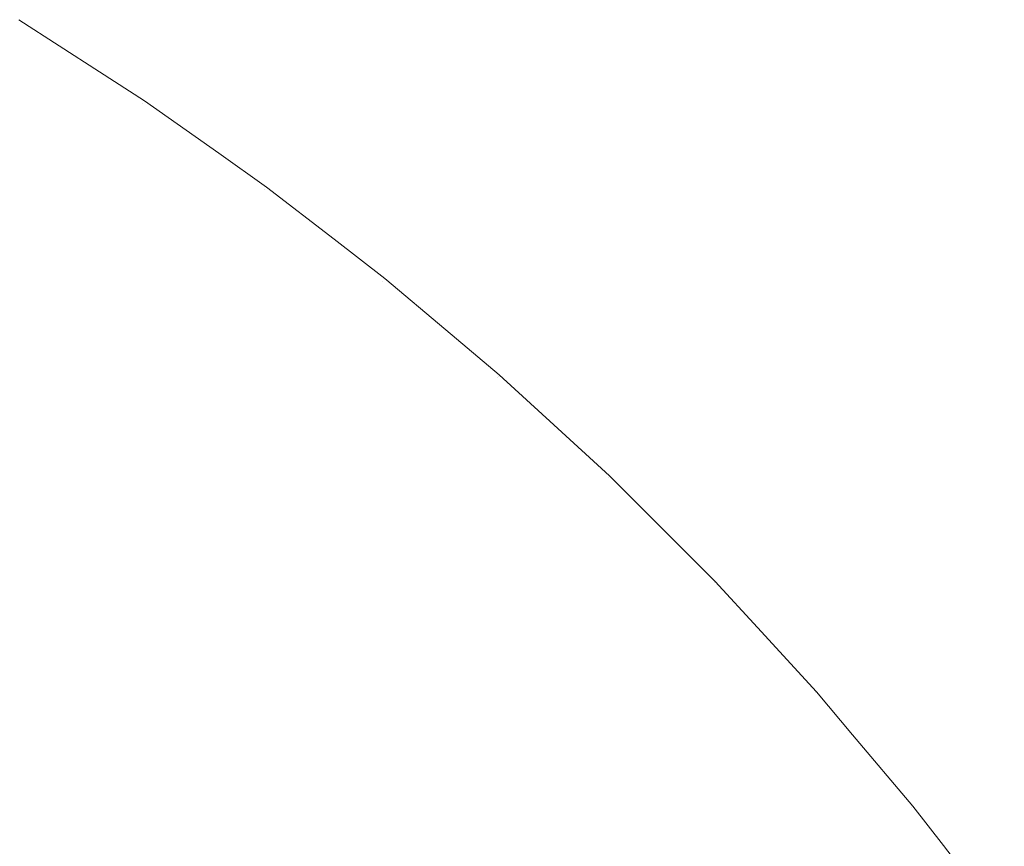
# Model space of a CAD drawing. Header units: centimetres. Extents: x -26 to 27.3, y -21.7 to -19.9.
# Tile 202 of 202: x 27.2623 to 27.2903, y -19.8982 to -19.8747. Entities that reach past the tile are written whole.
import ezdxf

# ---------------------------------------------------------------- set-up
doc = ezdxf.new("R2010")
doc.units = ezdxf.units.CM
doc.header["$LTSCALE"] = 2.54
doc.layers.add('Lucido design-1', color=7, linetype='Continuous')

# ---------------------------------------------------------------- blocks, each defined once
blk = doc.blocks.new('Gruppo-4-1')
at = {"color": 7, "linetype": 'Continuous', "lineweight": 9}
for points, invisible_edges in [([(27.265797, -19.877116, 329.881762), (27.262234, -19.874816, 329.881762), (27.262284, -19.874735, 329.886121), (27.264578, -19.876216, 329.886121)], 11), ([(27.264578, -19.876216, 330.486121), (27.262284, -19.874735, 330.486121), (27.262259, -19.874775, 330.489196), (27.265824, -19.877076, 330.489196)], 14), ([(27.262284, -19.874735, 330.486121), (27.264578, -19.876216, 330.486121), (27.264578, -19.876216, 329.886121), (27.262284, -19.874735, 329.886121)], 10), ([(27.261945, -19.875286, 330.497478), (27.265488, -19.877573, 330.497478), (27.265704, -19.877253, 330.493342), (27.262147, -19.874957, 330.493342)], 15), ([(27.262234, -19.874816, 329.881762), (27.265797, -19.877116, 329.881762), (27.265648, -19.877336, 329.877629), (27.262094, -19.875043, 329.877629)], 15), ([(27.262147, -19.874957, 330.493342), (27.265704, -19.877253, 330.493342), (27.265824, -19.877076, 330.489196), (27.262259, -19.874775, 330.489196)], 15), ([(27.261652, -19.875761, 330.501599), (27.265176, -19.878035, 330.501599), (27.265488, -19.877573, 330.497478), (27.261945, -19.875286, 330.497478)], 15), ([(27.262094, -19.875043, 329.877629), (27.265648, -19.877336, 329.877629), (27.265404, -19.877698, 329.873515), (27.261865, -19.875414, 329.873515)], 15), ([(27.261865, -19.875414, 329.873515), (27.265404, -19.877698, 329.873515), (27.265064, -19.8782, 329.869425), (27.261548, -19.87593, 329.869425)], 15), ([(27.261269, -19.876382, 330.505696), (27.264767, -19.87864, 330.505696), (27.265176, -19.878035, 330.501599), (27.261652, -19.875761, 330.501599)], 15), ([(27.261548, -19.87593, 329.869425), (27.265064, -19.8782, 329.869425), (27.264631, -19.878841, 329.865368), (27.261142, -19.876589, 329.865368)], 15), ([(27.260797, -19.877149, 330.509763), (27.264263, -19.879386, 330.509763), (27.264767, -19.87864, 330.505696), (27.261269, -19.876382, 330.505696)], 15), ([(27.265824, -19.877076, 330.489196), (27.26585, -19.877037, 330.486121), (27.264578, -19.876216, 330.486121)], 9), ([(27.26585, -19.877037, 329.886121), (27.264578, -19.876216, 329.886121), (27.264578, -19.876216, 330.486121), (27.26585, -19.877037, 330.486121)], 10), ([(27.264578, -19.876216, 329.886121), (27.26585, -19.877037, 329.886121), (27.265797, -19.877116, 329.881762)], 10), ([(27.261142, -19.876589, 329.865368), (27.264631, -19.878841, 329.865368), (27.264105, -19.879619, 329.86135), (27.26065, -19.877389, 329.86135)], 15), ([(27.260236, -19.87806, 330.513793), (27.263664, -19.880272, 330.513793), (27.264263, -19.879386, 330.509763), (27.260797, -19.877149, 330.509763)], 15), ([(27.265488, -19.877573, 330.497478), (27.268932, -19.880008, 330.497478), (27.269161, -19.879698, 330.493342), (27.265704, -19.877253, 330.493342)], 15), ([(27.265797, -19.877116, 329.881762), (27.26926, -19.879565, 329.881762), (27.269102, -19.879779, 329.877629), (27.265648, -19.877336, 329.877629)], 15), ([(27.265704, -19.877253, 330.493342), (27.269161, -19.879698, 330.493342), (27.269288, -19.879526, 330.489196), (27.265824, -19.877076, 330.489196)], 15), ([(27.26926, -19.879565, 329.881762), (27.265797, -19.877116, 329.881762), (27.26585, -19.877037, 329.886121), (27.267957, -19.878527, 329.886121)], 11), ([(27.267957, -19.878527, 330.486121), (27.26585, -19.877037, 330.486121), (27.265824, -19.877076, 330.489196), (27.269288, -19.879526, 330.489196)], 14), ([(27.26585, -19.877037, 330.486121), (27.267957, -19.878527, 330.486121), (27.267957, -19.878527, 329.886121), (27.26585, -19.877037, 329.886121)], 10), ([(27.26065, -19.877389, 329.86135), (27.264105, -19.879619, 329.86135), (27.263487, -19.880534, 329.857377), (27.260071, -19.878329, 329.857377)], 15), ([(27.265648, -19.877336, 329.877629), (27.269102, -19.879779, 329.877629), (27.268842, -19.88013, 329.873515), (27.265404, -19.877698, 329.873515)], 15), ([(27.265404, -19.877698, 329.873515), (27.268842, -19.88013, 329.873515), (27.268482, -19.880617, 329.869425), (27.265064, -19.8782, 329.869425)], 15), ([(27.265176, -19.878035, 330.501599), (27.2686, -19.880457, 330.501599), (27.268932, -19.880008, 330.497478), (27.265488, -19.877573, 330.497478)], 15), ([(27.259587, -19.879114, 330.517778), (27.262971, -19.881298, 330.517778), (27.263664, -19.880272, 330.513793), (27.260236, -19.87806, 330.513793)], 15), ([(27.264767, -19.87864, 330.505696), (27.268166, -19.881044, 330.505696), (27.2686, -19.880457, 330.501599), (27.265176, -19.878035, 330.501599)], 15), ([(27.260071, -19.878329, 329.857377), (27.263487, -19.880534, 329.857377), (27.262779, -19.881582, 329.853456), (27.259408, -19.879406, 329.853456)], 15), ([(27.265064, -19.8782, 329.869425), (27.268482, -19.880617, 329.869425), (27.268022, -19.881239, 329.865368), (27.264631, -19.878841, 329.865368)], 15), ([(27.264263, -19.879386, 330.509763), (27.267631, -19.881768, 330.509763), (27.268166, -19.881044, 330.505696), (27.264767, -19.87864, 330.505696)], 15), ([(27.269288, -19.879526, 330.489196), (27.269316, -19.879488, 330.486121), (27.267957, -19.878527, 330.486121)], 9), ([(27.269316, -19.879488, 329.886121), (27.267957, -19.878527, 329.886121), (27.267957, -19.878527, 330.486121), (27.269316, -19.879488, 330.486121)], 10), ([(27.267957, -19.878527, 329.886121), (27.269316, -19.879488, 329.886121), (27.26926, -19.879565, 329.881762)], 10), ([(27.264631, -19.878841, 329.865368), (27.268022, -19.881239, 329.865368), (27.267463, -19.881994, 329.86135), (27.264105, -19.879619, 329.86135)], 15), ([(27.258851, -19.880311, 330.521712), (27.262184, -19.882462, 330.521712), (27.262971, -19.881298, 330.517778), (27.259587, -19.879114, 330.517778)], 15), ([(27.259408, -19.879406, 329.853456), (27.262779, -19.881582, 329.853456), (27.261981, -19.882762, 329.849594), (27.258661, -19.880619, 329.849594)], 15), ([(27.263664, -19.880272, 330.513793), (27.266994, -19.882628, 330.513793), (27.267631, -19.881768, 330.509763), (27.264263, -19.879386, 330.509763)], 15), ([(27.272615, -19.882158, 329.881762), (27.26926, -19.879565, 329.881762), (27.269316, -19.879488, 329.886121), (27.271235, -19.880971, 329.886121)], 11), ([(27.271235, -19.880971, 330.486121), (27.269316, -19.879488, 330.486121), (27.269288, -19.879526, 330.489196), (27.272645, -19.882121, 330.489196)], 14), ([(27.269316, -19.879488, 330.486121), (27.271235, -19.880971, 330.486121), (27.271235, -19.880971, 329.886121), (27.269316, -19.879488, 329.886121)], 10), ([(27.264105, -19.879619, 329.86135), (27.267463, -19.881994, 329.86135), (27.266807, -19.882881, 329.857377), (27.263487, -19.880534, 329.857377)], 15), ([(27.269102, -19.879779, 329.877629), (27.272448, -19.882365, 329.877629), (27.272174, -19.882705, 329.873515), (27.268842, -19.88013, 329.873515)], 15), ([(27.268932, -19.880008, 330.497478), (27.272269, -19.882588, 330.497478), (27.272511, -19.882287, 330.493342), (27.269161, -19.879698, 330.493342)], 15), ([(27.26926, -19.879565, 329.881762), (27.272615, -19.882158, 329.881762), (27.272448, -19.882365, 329.877629), (27.269102, -19.879779, 329.877629)], 15), ([(27.269161, -19.879698, 330.493342), (27.272511, -19.882287, 330.493342), (27.272645, -19.882121, 330.489196), (27.269288, -19.879526, 330.489196)], 15), ([(27.2686, -19.880457, 330.501599), (27.271918, -19.883022, 330.501599), (27.272269, -19.882588, 330.497478), (27.268932, -19.880008, 330.497478)], 15), ([(27.262971, -19.881298, 330.517778), (27.266258, -19.883623, 330.517778), (27.266994, -19.882628, 330.513793), (27.263664, -19.880272, 330.513793)], 15), ([(27.268842, -19.88013, 329.873515), (27.272174, -19.882705, 329.873515), (27.271793, -19.883176, 329.869425), (27.268482, -19.880617, 329.869425)], 15), ([(27.263487, -19.880534, 329.857377), (27.266807, -19.882881, 329.857377), (27.266054, -19.883899, 329.853456), (27.262779, -19.881582, 329.853456)], 15), ([(27.268482, -19.880617, 329.869425), (27.271793, -19.883176, 329.869425), (27.271307, -19.883778, 329.865368), (27.268022, -19.881239, 329.865368)], 15), ([(27.268166, -19.881044, 330.505696), (27.27146, -19.88359, 330.505696), (27.271918, -19.883022, 330.501599), (27.2686, -19.880457, 330.501599)], 15), ([(27.267631, -19.881768, 330.509763), (27.270894, -19.88429, 330.509763), (27.27146, -19.88359, 330.505696), (27.268166, -19.881044, 330.505696)], 15), ([(27.272645, -19.882121, 330.489196), (27.272675, -19.882084, 330.486121), (27.271235, -19.880971, 330.486121)], 9), ([(27.272675, -19.882084, 329.886121), (27.271235, -19.880971, 329.886121), (27.271235, -19.880971, 330.486121), (27.272675, -19.882084, 330.486121)], 10), ([(27.271235, -19.880971, 329.886121), (27.272675, -19.882084, 329.886121), (27.272615, -19.882158, 329.881762)], 10), ([(27.262184, -19.882462, 330.521712), (27.265423, -19.884753, 330.521712), (27.266258, -19.883623, 330.517778), (27.262971, -19.881298, 330.517778)], 15), ([(27.268022, -19.881239, 329.865368), (27.271307, -19.883778, 329.865368), (27.270717, -19.884509, 329.86135), (27.267463, -19.881994, 329.86135)], 15), ([(27.262779, -19.881582, 329.853456), (27.266054, -19.883899, 329.853456), (27.265207, -19.885044, 329.849594), (27.261981, -19.882762, 329.849594)], 15), ([(27.267463, -19.881994, 329.86135), (27.270717, -19.884509, 329.86135), (27.270024, -19.885368, 329.857377), (27.266807, -19.882881, 329.857377)], 15), ([(27.266994, -19.882628, 330.513793), (27.270222, -19.885123, 330.513793), (27.270894, -19.88429, 330.509763), (27.267631, -19.881768, 330.509763)], 15), ([(27.272269, -19.882588, 330.497478), (27.275493, -19.885306, 330.497478), (27.275748, -19.885017, 330.493342), (27.272511, -19.882287, 330.493342)], 15), ([(27.272615, -19.882158, 329.881762), (27.275858, -19.884892, 329.881762), (27.275682, -19.885092, 329.877629), (27.272448, -19.882365, 329.877629)], 15), ([(27.272511, -19.882287, 330.493342), (27.275748, -19.885017, 330.493342), (27.275889, -19.884856, 330.489196), (27.272645, -19.882121, 330.489196)], 15), ([(27.275858, -19.884892, 329.881762), (27.272615, -19.882158, 329.881762), (27.272675, -19.882084, 329.886121), (27.274408, -19.883546, 329.886121)], 11), ([(27.274408, -19.883546, 330.486121), (27.272675, -19.882084, 330.486121), (27.272645, -19.882121, 330.489196), (27.275889, -19.884856, 330.489196)], 14), ([(27.272675, -19.882084, 330.486121), (27.274408, -19.883546, 330.486121), (27.274408, -19.883546, 329.886121), (27.272675, -19.882084, 329.886121)], 10), ([(27.261305, -19.883762, 330.525586), (27.26449, -19.886014, 330.525586), (27.265423, -19.884753, 330.521712), (27.262184, -19.882462, 330.521712)], 15), ([(27.272448, -19.882365, 329.877629), (27.275682, -19.885092, 329.877629), (27.275393, -19.88542, 329.873515), (27.272174, -19.882705, 329.873515)], 15), ([(27.261981, -19.882762, 329.849594), (27.265207, -19.885044, 329.849594), (27.264268, -19.886315, 329.845798), (27.261096, -19.884071, 329.845798)], 15), ([(27.266258, -19.883623, 330.517778), (27.269444, -19.886086, 330.517778), (27.270222, -19.885123, 330.513793), (27.266994, -19.882628, 330.513793)], 15), ([(27.272174, -19.882705, 329.873515), (27.275393, -19.88542, 329.873515), (27.274993, -19.885874, 329.869425), (27.271793, -19.883176, 329.869425)], 15), ([(27.271918, -19.883022, 330.501599), (27.275124, -19.885725, 330.501599), (27.275493, -19.885306, 330.497478), (27.272269, -19.882588, 330.497478)], 15), ([(27.266807, -19.882881, 329.857377), (27.270024, -19.885368, 329.857377), (27.269229, -19.886352, 329.853456), (27.266054, -19.883899, 329.853456)], 15), ([(27.27146, -19.88359, 330.505696), (27.274642, -19.886273, 330.505696), (27.275124, -19.885725, 330.501599), (27.271918, -19.883022, 330.501599)], 15), ([(27.271793, -19.883176, 329.869425), (27.274993, -19.885874, 329.869425), (27.274482, -19.886455, 329.865368), (27.271307, -19.883778, 329.865368)], 15), ([(27.265423, -19.884753, 330.521712), (27.268562, -19.887179, 330.521712), (27.269444, -19.886086, 330.517778), (27.266258, -19.883623, 330.517778)], 15), ([(27.270894, -19.88429, 330.509763), (27.274048, -19.886949, 330.509763), (27.274642, -19.886273, 330.505696), (27.27146, -19.88359, 330.505696)], 15), ([(27.275889, -19.884856, 330.489196), (27.27592, -19.884821, 330.486121), (27.274408, -19.883546, 330.486121)], 9), ([(27.27592, -19.884821, 329.886121), (27.274408, -19.883546, 329.886121), (27.274408, -19.883546, 330.486121), (27.27592, -19.884821, 330.486121)], 10), ([(27.274408, -19.883546, 329.886121), (27.27592, -19.884821, 329.886121), (27.275858, -19.884892, 329.881762)], 10), ([(27.260336, -19.885196, 330.529396), (27.26346, -19.887406, 330.529396), (27.26449, -19.886014, 330.525586), (27.261305, -19.883762, 330.525586)], 15), ([(27.266054, -19.883899, 329.853456), (27.269229, -19.886352, 329.853456), (27.268334, -19.887461, 329.849594), (27.265207, -19.885044, 329.849594)], 15), ([(27.271307, -19.883778, 329.865368), (27.274482, -19.886455, 329.865368), (27.273861, -19.88716, 329.86135), (27.270717, -19.884509, 329.86135)], 15), ([(27.261096, -19.884071, 329.845798), (27.264268, -19.886315, 329.845798), (27.263237, -19.887709, 329.842072), (27.260125, -19.885508, 329.842072)], 15), ([(27.270717, -19.884509, 329.86135), (27.273861, -19.88716, 329.86135), (27.273132, -19.887989, 329.857377), (27.270024, -19.885368, 329.857377)], 15), ([(27.270222, -19.885123, 330.513793), (27.273341, -19.887752, 330.513793), (27.274048, -19.886949, 330.509763), (27.270894, -19.88429, 330.509763)], 15), ([(27.26449, -19.886014, 330.525586), (27.267576, -19.8884, 330.525586), (27.268562, -19.887179, 330.521712), (27.265423, -19.884753, 330.521712)], 15), ([(27.275858, -19.884892, 329.881762), (27.27592, -19.884821, 329.886121), (27.277471, -19.886245, 329.886121)], 9), ([(27.277471, -19.886245, 330.486121), (27.27592, -19.884821, 330.486121), (27.275889, -19.884856, 330.489196)], 10), ([(27.27592, -19.884821, 330.486121), (27.277471, -19.886245, 330.486121), (27.277471, -19.886245, 329.886121), (27.27592, -19.884821, 329.886121)], 10), ([(27.265207, -19.885044, 329.849594), (27.268334, -19.887461, 329.849594), (27.267341, -19.88869, 329.845798), (27.264268, -19.886315, 329.845798)], 15), ([(27.275682, -19.885092, 329.877629), (27.278797, -19.887953, 329.877629), (27.278495, -19.888268, 329.873515), (27.275393, -19.88542, 329.873515)], 15), ([(27.275493, -19.885306, 330.497478), (27.278599, -19.888159, 330.497478), (27.278866, -19.887881, 330.493342), (27.275748, -19.885017, 330.493342)], 15), ([(27.275858, -19.884892, 329.881762), (27.278981, -19.887761, 329.881762), (27.278797, -19.887953, 329.877629), (27.275682, -19.885092, 329.877629)], 15), ([(27.275748, -19.885017, 330.493342), (27.278866, -19.887881, 330.493342), (27.279014, -19.887727, 330.489196), (27.275889, -19.884856, 330.489196)], 15), ([(27.277471, -19.886245, 329.886121), (27.279047, -19.887692, 329.886121), (27.278981, -19.887761, 329.881762), (27.275858, -19.884892, 329.881762)], 14), ([(27.275889, -19.884856, 330.489196), (27.279014, -19.887727, 330.489196), (27.279047, -19.887692, 330.486121), (27.277471, -19.886245, 330.486121)], 11), ([(27.259277, -19.886763, 330.533133), (27.262336, -19.888927, 330.533133), (27.26346, -19.887406, 330.529396), (27.260336, -19.885196, 330.529396)], 15), ([(27.270024, -19.885368, 329.857377), (27.273132, -19.887989, 329.857377), (27.272296, -19.888939, 329.853456), (27.269229, -19.886352, 329.853456)], 15), ([(27.269444, -19.886086, 330.517778), (27.272523, -19.888681, 330.517778), (27.273341, -19.887752, 330.513793), (27.270222, -19.885123, 330.513793)], 15), ([(27.275124, -19.885725, 330.501599), (27.278213, -19.888562, 330.501599), (27.278599, -19.888159, 330.497478), (27.275493, -19.885306, 330.497478)], 15), ([(27.260125, -19.885508, 329.842072), (27.263237, -19.887709, 329.842072), (27.262117, -19.889223, 329.838425), (27.25907, -19.887069, 329.838425)], 15), ([(27.275393, -19.88542, 329.873515), (27.278495, -19.888268, 329.873515), (27.278076, -19.888706, 329.869425), (27.274993, -19.885874, 329.869425)], 15), ([(27.274993, -19.885874, 329.869425), (27.278076, -19.888706, 329.869425), (27.27754, -19.889264, 329.865368), (27.274482, -19.886455, 329.865368)], 15), ([(27.274642, -19.886273, 330.505696), (27.277708, -19.889089, 330.505696), (27.278213, -19.888562, 330.501599), (27.275124, -19.885725, 330.501599)], 15), ([(27.26346, -19.887406, 330.529396), (27.266488, -19.889747, 330.529396), (27.267576, -19.8884, 330.525586), (27.26449, -19.886014, 330.525586)], 15), ([(27.268562, -19.887179, 330.521712), (27.271595, -19.889736, 330.521712), (27.272523, -19.888681, 330.517778), (27.269444, -19.886086, 330.517778)], 15), ([(27.264268, -19.886315, 329.845798), (27.267341, -19.88869, 329.845798), (27.266252, -19.890039, 329.842072), (27.263237, -19.887709, 329.842072)], 15), ([(27.269229, -19.886352, 329.853456), (27.272296, -19.888939, 329.853456), (27.271355, -19.890008, 329.849594), (27.268334, -19.887461, 329.849594)], 15), ([(27.274482, -19.886455, 329.865368), (27.27754, -19.889264, 329.865368), (27.27689, -19.889943, 329.86135), (27.273861, -19.88716, 329.86135)], 15), ([(27.274048, -19.886949, 330.509763), (27.277085, -19.889739, 330.509763), (27.277708, -19.889089, 330.505696), (27.274642, -19.886273, 330.505696)], 15), ([(27.279047, -19.887692, 329.886121), (27.277471, -19.886245, 329.886121), (27.277471, -19.886245, 330.486121), (27.279047, -19.887692, 330.486121)], 10), ([(27.25813, -19.88846, 330.536791), (27.261118, -19.890573, 330.536791), (27.262336, -19.888927, 330.533133), (27.259277, -19.886763, 330.533133)], 15), ([(27.273341, -19.887752, 330.513793), (27.276345, -19.890512, 330.513793), (27.277085, -19.889739, 330.509763), (27.274048, -19.886949, 330.509763)], 15), ([(27.267576, -19.8884, 330.525586), (27.270558, -19.890914, 330.525586), (27.271595, -19.889736, 330.521712), (27.268562, -19.887179, 330.521712)], 15), ([(27.273861, -19.88716, 329.86135), (27.27689, -19.889943, 329.86135), (27.276127, -19.890739, 329.857377), (27.273132, -19.887989, 329.857377)], 15), ([(27.262336, -19.888927, 330.533133), (27.2653, -19.891218, 330.533133), (27.266488, -19.889747, 330.529396), (27.26346, -19.887406, 330.529396)], 15), ([(27.268334, -19.887461, 329.849594), (27.271355, -19.890008, 329.849594), (27.270311, -19.891194, 329.845798), (27.267341, -19.88869, 329.845798)], 15), ([(27.263237, -19.887709, 329.842072), (27.266252, -19.890039, 329.842072), (27.265069, -19.891505, 329.838425), (27.262117, -19.889223, 329.838425)], 15), ([(27.272523, -19.888681, 330.517778), (27.275488, -19.891405, 330.517778), (27.276345, -19.890512, 330.513793), (27.273341, -19.887752, 330.513793)], 15), ([(27.278599, -19.888159, 330.497478), (27.281582, -19.891142, 330.497478), (27.28186, -19.890875, 330.493342), (27.278866, -19.887881, 330.493342)], 15), ([(27.278981, -19.887761, 329.881762), (27.28198, -19.89076, 329.881762), (27.281788, -19.890944, 329.877629), (27.278797, -19.887953, 329.877629)], 15), ([(27.278866, -19.887881, 330.493342), (27.28186, -19.890875, 330.493342), (27.282014, -19.890727, 330.489196), (27.279014, -19.887727, 330.489196)], 15), ([(27.278981, -19.887761, 329.881762), (27.279047, -19.887692, 329.886121), (27.280418, -19.889064, 329.886121)], 9), ([(27.280418, -19.889064, 329.886121), (27.282049, -19.890694, 329.886121), (27.28198, -19.89076, 329.881762), (27.278981, -19.887761, 329.881762)], 14), ([(27.280418, -19.889064, 330.486121), (27.279047, -19.887692, 330.486121), (27.279014, -19.887727, 330.489196)], 10), ([(27.279014, -19.887727, 330.489196), (27.282014, -19.890727, 330.489196), (27.282049, -19.890694, 330.486121), (27.280418, -19.889064, 330.486121)], 11), ([(27.279047, -19.887692, 330.486121), (27.280418, -19.889064, 330.486121), (27.280418, -19.889064, 329.886121), (27.279047, -19.887692, 329.886121)], 10), ([(27.273132, -19.887989, 329.857377), (27.276127, -19.890739, 329.857377), (27.275251, -19.891653, 329.853456), (27.272296, -19.888939, 329.853456)], 15), ([(27.278213, -19.888562, 330.501599), (27.281179, -19.891528, 330.501599), (27.281582, -19.891142, 330.497478), (27.278599, -19.888159, 330.497478)], 15), ([(27.278797, -19.887953, 329.877629), (27.281788, -19.890944, 329.877629), (27.281473, -19.891246, 329.873515), (27.278495, -19.888268, 329.873515)], 15), ([(27.266488, -19.889747, 330.529396), (27.269414, -19.892214, 330.529396), (27.270558, -19.890914, 330.525586), (27.267576, -19.8884, 330.525586)], 15), ([(27.278495, -19.888268, 329.873515), (27.281473, -19.891246, 329.873515), (27.281035, -19.891665, 329.869425), (27.278076, -19.888706, 329.869425)], 15), ([(27.267341, -19.88869, 329.845798), (27.270311, -19.891194, 329.845798), (27.269166, -19.892496, 329.842072), (27.266252, -19.890039, 329.842072)], 15), ([(27.271595, -19.889736, 330.521712), (27.274516, -19.892419, 330.521712), (27.275488, -19.891405, 330.517778), (27.272523, -19.888681, 330.517778)], 15), ([(27.278076, -19.888706, 329.869425), (27.281035, -19.891665, 329.869425), (27.280477, -19.892201, 329.865368), (27.27754, -19.889264, 329.865368)], 15), ([(27.277708, -19.889089, 330.505696), (27.280652, -19.892033, 330.505696), (27.281179, -19.891528, 330.501599), (27.278213, -19.888562, 330.501599)], 15), ([(27.261118, -19.890573, 330.536791), (27.264013, -19.892812, 330.536791), (27.2653, -19.891218, 330.533133), (27.262336, -19.888927, 330.533133)], 15), ([(27.272296, -19.888939, 329.853456), (27.275251, -19.891653, 329.853456), (27.274266, -19.892681, 329.849594), (27.271355, -19.890008, 329.849594)], 15), ([(27.262117, -19.889223, 329.838425), (27.265069, -19.891505, 329.838425), (27.263793, -19.893084, 329.83486), (27.260909, -19.890855, 329.83486)], 15), ([(27.27754, -19.889264, 329.865368), (27.280477, -19.892201, 329.865368), (27.279798, -19.892851, 329.86135), (27.27689, -19.889943, 329.86135)], 15), ([(27.277085, -19.889739, 330.509763), (27.280002, -19.892656, 330.509763), (27.280652, -19.892033, 330.505696), (27.277708, -19.889089, 330.505696)], 15), ([(27.282049, -19.890694, 329.886121), (27.280418, -19.889064, 329.886121), (27.280418, -19.889064, 330.486121), (27.282049, -19.890694, 330.486121)], 10), ([(27.2653, -19.891218, 330.533133), (27.268164, -19.893633, 330.533133), (27.269414, -19.892214, 330.529396), (27.266488, -19.889747, 330.529396)], 15), ([(27.270558, -19.890914, 330.525586), (27.273431, -19.893552, 330.525586), (27.274516, -19.892419, 330.521712), (27.271595, -19.889736, 330.521712)], 15), ([(27.276345, -19.890512, 330.513793), (27.279229, -19.893396, 330.513793), (27.280002, -19.892656, 330.509763), (27.277085, -19.889739, 330.509763)], 15), ([(27.266252, -19.890039, 329.842072), (27.269166, -19.892496, 329.842072), (27.267921, -19.89391, 329.838425), (27.265069, -19.891505, 329.838425)], 15), ([(27.271355, -19.890008, 329.849594), (27.274266, -19.892681, 329.849594), (27.273172, -19.893822, 329.845798), (27.270311, -19.891194, 329.845798)], 15), ([(27.27689, -19.889943, 329.86135), (27.279798, -19.892851, 329.86135), (27.279002, -19.893614, 329.857377), (27.276127, -19.890739, 329.857377)], 15), ([(27.259809, -19.892344, 330.540363), (27.26263, -19.894525, 330.540363), (27.264013, -19.892812, 330.536791), (27.261118, -19.890573, 330.536791)], 15), ([(27.275488, -19.891405, 330.517778), (27.278336, -19.894253, 330.517778), (27.279229, -19.893396, 330.513793), (27.276345, -19.890512, 330.513793)], 15), ([(27.260909, -19.890855, 329.83486), (27.263793, -19.893084, 329.83486), (27.262429, -19.894774, 329.831386), (27.259618, -19.892602, 329.831386)], 15), ([(27.269414, -19.892214, 330.529396), (27.272232, -19.894802, 330.529396), (27.273431, -19.893552, 330.525586), (27.270558, -19.890914, 330.525586)], 15), ([(27.276127, -19.890739, 329.857377), (27.279002, -19.893614, 329.857377), (27.278088, -19.89449, 329.853456), (27.275251, -19.891653, 329.853456)], 15), ([(27.281788, -19.890944, 329.877629), (27.284649, -19.894059, 329.877629), (27.284321, -19.894348, 329.873515), (27.281473, -19.891246, 329.873515)], 15), ([(27.281582, -19.891142, 330.497478), (27.284435, -19.894248, 330.497478), (27.284724, -19.893993, 330.493342), (27.28186, -19.890875, 330.493342)], 15), ([(27.28198, -19.89076, 329.881762), (27.284849, -19.893883, 329.881762), (27.284649, -19.894059, 329.877629), (27.281788, -19.890944, 329.877629)], 15), ([(27.28186, -19.890875, 330.493342), (27.284724, -19.893993, 330.493342), (27.284885, -19.893852, 330.489196), (27.282014, -19.890727, 330.489196)], 15), ([(27.28198, -19.89076, 329.881762), (27.282049, -19.890694, 329.886121), (27.283246, -19.891997, 329.886121)], 9), ([(27.283246, -19.891997, 329.886121), (27.28492, -19.893821, 329.886121), (27.284849, -19.893883, 329.881762), (27.28198, -19.89076, 329.881762)], 14), ([(27.283246, -19.891997, 330.486121), (27.282049, -19.890694, 330.486121), (27.282014, -19.890727, 330.489196)], 10), ([(27.282014, -19.890727, 330.489196), (27.284885, -19.893852, 330.489196), (27.28492, -19.893821, 330.486121), (27.283246, -19.891997, 330.486121)], 11), ([(27.282049, -19.890694, 330.486121), (27.283246, -19.891997, 330.486121), (27.283246, -19.891997, 329.886121), (27.282049, -19.890694, 329.886121)], 10), ([(27.264013, -19.892812, 330.536791), (27.266811, -19.895171, 330.536791), (27.268164, -19.893633, 330.533133), (27.2653, -19.891218, 330.533133)], 15), ([(27.270311, -19.891194, 329.845798), (27.273172, -19.893822, 329.845798), (27.271972, -19.895074, 329.842072), (27.269166, -19.892496, 329.842072)], 15), ([(27.281473, -19.891246, 329.873515), (27.284321, -19.894348, 329.873515), (27.283867, -19.894748, 329.869425), (27.281035, -19.891665, 329.869425)], 15), ([(27.281179, -19.891528, 330.501599), (27.284016, -19.894617, 330.501599), (27.284435, -19.894248, 330.497478), (27.281582, -19.891142, 330.497478)], 15), ([(27.265069, -19.891505, 329.838425), (27.267921, -19.89391, 329.838425), (27.26658, -19.895434, 329.83486), (27.263793, -19.893084, 329.83486)], 15), ([(27.274516, -19.892419, 330.521712), (27.277322, -19.895225, 330.521712), (27.278336, -19.894253, 330.517778), (27.275488, -19.891405, 330.517778)], 15), ([(27.280652, -19.892033, 330.505696), (27.283468, -19.895099, 330.505696), (27.284016, -19.894617, 330.501599), (27.281179, -19.891528, 330.501599)], 15), ([(27.275251, -19.891653, 329.853456), (27.278088, -19.89449, 329.853456), (27.27706, -19.895475, 329.849594), (27.274266, -19.892681, 329.849594)], 15), ([(27.281035, -19.891665, 329.869425), (27.283867, -19.894748, 329.869425), (27.283286, -19.895259, 329.865368), (27.280477, -19.892201, 329.865368)], 15), ([(27.280002, -19.892656, 330.509763), (27.282792, -19.895693, 330.509763), (27.283468, -19.895099, 330.505696), (27.280652, -19.892033, 330.505696)], 15), ([(27.28492, -19.893821, 329.886121), (27.283246, -19.891997, 329.886121), (27.283246, -19.891997, 330.486121), (27.28492, -19.893821, 330.486121)], 10), ([(27.25841, -19.894235, 330.543844), (27.261153, -19.896355, 330.543844), (27.26263, -19.894525, 330.540363), (27.259809, -19.892344, 330.540363)], 15), ([(27.268164, -19.893633, 330.533133), (27.270924, -19.896168, 330.533133), (27.272232, -19.894802, 330.529396), (27.269414, -19.892214, 330.529396)], 15), ([(27.280477, -19.892201, 329.865368), (27.283286, -19.895259, 329.865368), (27.282581, -19.89588, 329.86135), (27.279798, -19.892851, 329.86135)], 15), ([(27.259618, -19.892602, 329.831386), (27.262429, -19.894774, 329.831386), (27.260977, -19.896572, 329.828006), (27.258244, -19.89446, 329.828006)], 15), ([(27.269166, -19.892496, 329.842072), (27.271972, -19.895074, 329.842072), (27.270669, -19.896434, 329.838425), (27.267921, -19.89391, 329.838425)], 15), ([(27.273431, -19.893552, 330.525586), (27.276189, -19.89631, 330.525586), (27.277322, -19.895225, 330.521712), (27.274516, -19.892419, 330.521712)], 15), ([(27.26263, -19.894525, 330.540363), (27.265357, -19.896823, 330.540363), (27.266811, -19.895171, 330.536791), (27.264013, -19.892812, 330.536791)], 15), ([(27.274266, -19.892681, 329.849594), (27.27706, -19.895475, 329.849594), (27.275919, -19.896569, 329.845798), (27.273172, -19.893822, 329.845798)], 15), ([(27.279798, -19.892851, 329.86135), (27.282581, -19.89588, 329.86135), (27.281752, -19.896609, 329.857377), (27.279002, -19.893614, 329.857377)], 15), ([(27.279229, -19.893396, 330.513793), (27.281989, -19.8964, 330.513793), (27.282792, -19.895693, 330.509763), (27.280002, -19.892656, 330.509763)], 15), ([(27.263793, -19.893084, 329.83486), (27.26658, -19.895434, 329.83486), (27.265145, -19.897064, 329.831386), (27.262429, -19.894774, 329.831386)], 15), ([(27.278336, -19.894253, 330.517778), (27.28106, -19.897218, 330.517778), (27.281989, -19.8964, 330.513793), (27.279229, -19.893396, 330.513793)], 15), ([(27.266811, -19.895171, 330.536791), (27.269507, -19.897646, 330.536791), (27.270924, -19.896168, 330.533133), (27.268164, -19.893633, 330.533133)], 15), ([(27.272232, -19.894802, 330.529396), (27.274939, -19.897509, 330.529396), (27.276189, -19.89631, 330.525586), (27.273431, -19.893552, 330.525586)], 15), ([(27.279002, -19.893614, 329.857377), (27.281752, -19.896609, 329.857377), (27.280802, -19.897445, 329.853456), (27.278088, -19.89449, 329.853456)], 15), ([(27.267921, -19.89391, 329.838425), (27.270669, -19.896434, 329.838425), (27.269264, -19.897899, 329.83486), (27.26658, -19.895434, 329.83486)], 15), ([(27.273172, -19.893822, 329.845798), (27.275919, -19.896569, 329.845798), (27.274667, -19.897769, 329.842072), (27.271972, -19.895074, 329.842072)], 15), ([(27.284435, -19.894248, 330.497478), (27.287153, -19.897472, 330.497478), (27.287454, -19.89723, 330.493342), (27.284724, -19.893993, 330.493342)], 15), ([(27.284849, -19.893883, 329.881762), (27.287583, -19.897126, 329.881762), (27.287376, -19.897293, 329.877629), (27.284649, -19.894059, 329.877629)], 15), ([(27.284724, -19.893993, 330.493342), (27.287454, -19.89723, 330.493342), (27.28762, -19.897096, 330.489196), (27.284885, -19.893852, 330.489196)], 15), ([(27.284849, -19.893883, 329.881762), (27.28492, -19.893821, 329.886121), (27.285949, -19.895041, 329.886121)], 9), ([(27.285949, -19.895041, 329.886121), (27.287657, -19.897066, 329.886121), (27.287583, -19.897126, 329.881762), (27.284849, -19.893883, 329.881762)], 14), ([(27.285949, -19.895041, 330.486121), (27.28492, -19.893821, 330.486121), (27.284885, -19.893852, 330.489196)], 10), ([(27.284885, -19.893852, 330.489196), (27.28762, -19.897096, 330.489196), (27.287657, -19.897066, 330.486121), (27.285949, -19.895041, 330.486121)], 11), ([(27.28492, -19.893821, 330.486121), (27.285949, -19.895041, 330.486121), (27.285949, -19.895041, 329.886121), (27.28492, -19.893821, 329.886121)], 10), ([(27.277322, -19.895225, 330.521712), (27.280005, -19.898146, 330.521712), (27.28106, -19.897218, 330.517778), (27.278336, -19.894253, 330.517778)], 15), ([(27.284016, -19.894617, 330.501599), (27.286719, -19.897823, 330.501599), (27.287153, -19.897472, 330.497478), (27.284435, -19.894248, 330.497478)], 15), ([(27.284649, -19.894059, 329.877629), (27.287376, -19.897293, 329.877629), (27.287036, -19.897567, 329.873515), (27.284321, -19.894348, 329.873515)], 15), ([(27.261153, -19.896355, 330.543844), (27.263803, -19.898589, 330.543844), (27.265357, -19.896823, 330.540363), (27.26263, -19.894525, 330.540363)], 15), ([(27.278088, -19.89449, 329.853456), (27.280802, -19.897445, 329.853456), (27.279733, -19.898386, 329.849594), (27.27706, -19.895475, 329.849594)], 15), ([(27.284321, -19.894348, 329.873515), (27.287036, -19.897567, 329.873515), (27.286565, -19.897948, 329.869425), (27.283867, -19.894748, 329.869425)], 15), ([(27.262429, -19.894774, 329.831386), (27.265145, -19.897064, 329.831386), (27.263618, -19.898799, 329.828006), (27.260977, -19.896572, 329.828006)], 15), ([(27.270924, -19.896168, 330.533133), (27.273573, -19.898817, 330.533133), (27.274939, -19.897509, 330.529396), (27.272232, -19.894802, 330.529396)], 15), ([(27.283867, -19.894748, 329.869425), (27.286565, -19.897948, 329.869425), (27.285963, -19.898434, 329.865368), (27.283286, -19.895259, 329.865368)], 15), ([(27.283468, -19.895099, 330.505696), (27.286151, -19.898281, 330.505696), (27.286719, -19.897823, 330.501599), (27.284016, -19.894617, 330.501599)], 15), ([(27.271972, -19.895074, 329.842072), (27.274667, -19.897769, 329.842072), (27.273307, -19.899072, 329.838425), (27.270669, -19.896434, 329.838425)], 15), ([(27.282792, -19.895693, 330.509763), (27.285451, -19.898847, 330.509763), (27.286151, -19.898281, 330.505696), (27.283468, -19.895099, 330.505696)], 15), ([(27.287657, -19.897066, 329.886121), (27.285949, -19.895041, 329.886121), (27.285949, -19.895041, 330.486121), (27.287657, -19.897066, 330.486121)], 10), ([(27.26658, -19.895434, 329.83486), (27.269264, -19.897899, 329.83486), (27.267761, -19.899468, 329.831386), (27.265145, -19.897064, 329.831386)], 15), ([(27.265357, -19.896823, 330.540363), (27.267983, -19.899236, 330.540363), (27.269507, -19.897646, 330.536791), (27.266811, -19.895171, 330.536791)], 15), ([(27.276189, -19.89631, 330.525586), (27.278827, -19.899183, 330.525586), (27.280005, -19.898146, 330.521712), (27.277322, -19.895225, 330.521712)], 15), ([(27.283286, -19.895259, 329.865368), (27.285963, -19.898434, 329.865368), (27.285232, -19.899024, 329.86135), (27.282581, -19.89588, 329.86135)], 15), ([(27.27706, -19.895475, 329.849594), (27.279733, -19.898386, 329.849594), (27.278547, -19.89943, 329.845798), (27.275919, -19.896569, 329.845798)], 15), ([(27.281989, -19.8964, 330.513793), (27.284618, -19.899519, 330.513793), (27.285451, -19.898847, 330.509763), (27.282792, -19.895693, 330.509763)], 15), ([(27.282581, -19.89588, 329.86135), (27.285232, -19.899024, 329.86135), (27.284373, -19.899717, 329.857377), (27.281752, -19.896609, 329.857377)], 15), ([(27.269507, -19.897646, 330.536791), (27.272095, -19.900234, 330.536791), (27.273573, -19.898817, 330.533133), (27.270924, -19.896168, 330.533133)], 15), ([(27.259583, -19.898299, 330.547225), (27.262152, -19.900465, 330.547225), (27.263803, -19.898589, 330.543844), (27.261153, -19.896355, 330.543844)], 15), ([(27.270669, -19.896434, 329.838425), (27.273307, -19.899072, 329.838425), (27.271842, -19.900477, 329.83486), (27.269264, -19.897899, 329.83486)], 15), ([(27.274939, -19.897509, 330.529396), (27.277527, -19.900327, 330.529396), (27.278827, -19.899183, 330.525586), (27.276189, -19.89631, 330.525586)], 15), ([(27.28106, -19.897218, 330.517778), (27.283655, -19.900297, 330.517778), (27.284618, -19.899519, 330.513793), (27.281989, -19.8964, 330.513793)], 15), ([(27.260977, -19.896572, 329.828006), (27.263618, -19.898799, 329.828006), (27.262003, -19.900634, 329.824726), (27.259441, -19.898474, 329.824726)], 15), ([(27.263803, -19.898589, 330.543844), (27.266356, -19.900934, 330.543844), (27.267983, -19.899236, 330.540363), (27.265357, -19.896823, 330.540363)], 15), ([(27.275919, -19.896569, 329.845798), (27.278547, -19.89943, 329.845798), (27.277245, -19.900575, 329.842072), (27.274667, -19.897769, 329.842072)], 15), ([(27.281752, -19.896609, 329.857377), (27.284373, -19.899717, 329.857377), (27.283389, -19.900512, 329.853456), (27.280802, -19.897445, 329.853456)], 15), ([(27.265145, -19.897064, 329.831386), (27.267761, -19.899468, 329.831386), (27.266162, -19.901136, 329.828006), (27.263618, -19.898799, 329.828006)], 15), ([(27.287454, -19.89723, 330.493342), (27.290043, -19.90058, 330.493342), (27.290215, -19.900453, 330.489196), (27.28762, -19.897096, 330.489196)], 15), ([(27.287583, -19.897126, 329.881762), (27.287657, -19.897066, 329.886121), (27.288524, -19.898188, 329.886121)], 9), ([(27.288524, -19.898188, 330.486121), (27.287657, -19.897066, 330.486121), (27.28762, -19.897096, 330.489196)], 10), ([(27.28762, -19.897096, 330.489196), (27.290215, -19.900453, 330.489196), (27.290253, -19.900425, 330.486121), (27.288524, -19.898188, 330.486121)], 11), ([(27.287657, -19.897066, 330.486121), (27.288524, -19.898188, 330.486121), (27.288524, -19.898188, 329.886121), (27.287657, -19.897066, 329.886121)], 10), ([(27.280005, -19.898146, 330.521712), (27.282562, -19.901179, 330.521712), (27.283655, -19.900297, 330.517778), (27.28106, -19.897218, 330.517778)], 15), ([(27.287376, -19.897293, 329.877629), (27.289962, -19.900639, 329.877629), (27.289611, -19.900899, 329.873515), (27.287036, -19.897567, 329.873515)], 15), ([(27.287153, -19.897472, 330.497478), (27.289733, -19.900809, 330.497478), (27.290043, -19.90058, 330.493342), (27.287454, -19.89723, 330.493342)], 15), ([(27.287583, -19.897126, 329.881762), (27.290176, -19.900481, 329.881762), (27.289962, -19.900639, 329.877629), (27.287376, -19.897293, 329.877629)], 15), ([(27.288524, -19.898188, 329.886121), (27.290253, -19.900425, 329.886121), (27.290176, -19.900481, 329.881762), (27.287583, -19.897126, 329.881762)], 14), ([(27.267983, -19.899236, 330.540363), (27.270505, -19.901758, 330.540363), (27.272095, -19.900234, 330.536791), (27.269507, -19.897646, 330.536791)], 15), ([(27.273573, -19.898817, 330.533133), (27.276108, -19.901577, 330.533133), (27.277527, -19.900327, 330.529396), (27.274939, -19.897509, 330.529396)], 15), ([(27.280802, -19.897445, 329.853456), (27.283389, -19.900512, 329.853456), (27.28228, -19.901407, 329.849594), (27.279733, -19.898386, 329.849594)], 15), ([(27.287036, -19.897567, 329.873515), (27.289611, -19.900899, 329.873515), (27.289124, -19.901259, 329.869425), (27.286565, -19.897948, 329.869425)], 15), ([(27.286719, -19.897823, 330.501599), (27.289284, -19.901141, 330.501599), (27.289733, -19.900809, 330.497478), (27.287153, -19.897472, 330.497478)], 15), ([(27.269264, -19.897899, 329.83486), (27.271842, -19.900477, 329.83486), (27.270273, -19.90198, 329.831386), (27.267761, -19.899468, 329.831386)], 15), ([(27.274667, -19.897769, 329.842072), (27.277245, -19.900575, 329.842072), (27.275831, -19.90182, 329.838425), (27.273307, -19.899072, 329.838425)], 15), ([(27.286565, -19.897948, 329.869425), (27.289124, -19.901259, 329.869425), (27.288502, -19.901719, 329.865368), (27.285963, -19.898434, 329.865368)], 15), ([(27.286151, -19.898281, 330.505696), (27.288697, -19.901575, 330.505696), (27.289284, -19.901141, 330.501599), (27.286719, -19.897823, 330.501599)], 15), ([(27.278827, -19.899183, 330.525586), (27.281341, -19.902165, 330.525586), (27.282562, -19.901179, 330.521712), (27.280005, -19.898146, 330.521712)], 15), ([(27.290253, -19.900425, 329.886121), (27.288524, -19.898188, 329.886121), (27.288524, -19.898188, 330.486121), (27.290253, -19.900425, 330.486121)], 10)]:
    blk.add_3dface(points, dxfattribs=dict(at, invisible_edges=invisible_edges))

msp = doc.modelspace()

# ---------------------------------------------------------------- block references
at = {"layer": 'Lucido design-1', "color": 7}
msp.add_blockref('Gruppo-4-1', (0, 0), dxfattribs=at)

doc.saveas('drawing.dxf')
